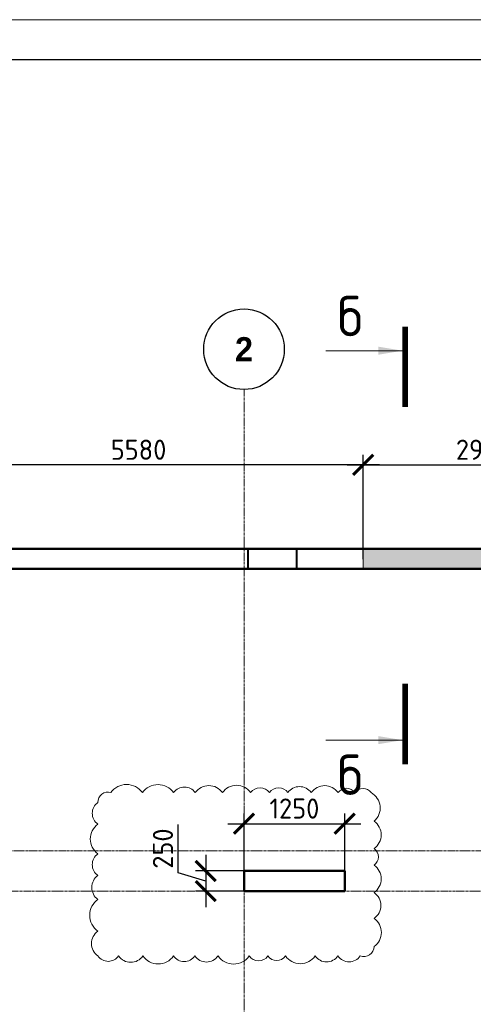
# Model space of a CAD drawing. Header units: millimetres. Extents: x 376598 to 1249954, y -318491 to -22134.
# Tile 30 of 256: x 452466 to 458099, y -121615 to -109390. Entities that reach past the tile are written whole.
import ezdxf

# ---------------------------------------------------------------- set-up
doc = ezdxf.new("R2010")
doc.units = ezdxf.units.MM
doc.linetypes.add('______5', pattern=[1100, 800, -100, 100, -100])
doc.linetypes.add('осевая', pattern=[50.8, 31.75, -6.35, 6.35, -6.35])
for name, color, linetype, lineweight in [('Конструкции 0.5', 5, 'Continuous', 50), ('Оси', 40, '______5', 18), ('РАЗМЕРЫ', 1, 'Continuous', 9), ('ТОНКИЕ', 7, 'Continuous', 9), ('Узлы', 7, 'Continuous', 0)]:
    doc.layers.add(name, color=color, linetype=linetype, lineweight=lineweight)
doc.layers.add('ТОЛСТЫЕ_ОСНОВНЫЕ', color=6, linetype='Continuous')
doc.styles.add('Century Gothic', font='GOTHIC.TTF')
doc.styles.add('GOST-2.304_Type-B', font='GOST_Common.ttf')
doc.dimstyles.new('СПДС', dxfattribs={"dimscale": 100, "dimtxt": 2.5, "dimasz": 2.5, "dimexe": 1.25, "dimexo": 0, "dimtad": 1, "dimdec": 0, "dimtxsty": 'GOST-2.304_Type-B', "dimblk": 'ARCHTICK', "dimcen": 2.5, "dimdle": 2, "dimadec": 0, "dimazin": 2, "dimtfac": 0.75, "dimtdec": 0, "dimtmove": 1, "dimatfit": 3, "dimfxl": 1, "dimtolj": 1, "dimarcsym": 1})

# ---------------------------------------------------------------- blocks, each defined once
blk = doc.blocks.new('NSY101')
at = {"color": 0, "linetype": 'ByBlock', "lineweight": -2}
blk.add_circle((0, 0), 50, dxfattribs=at)
blk = doc.blocks.new('оси 2.2-2.3')
at = {"layer": 'Оси', "color": 16, "linetype": 'осевая', "lineweight": 0, "transparency": 33554687}
for p, q in [((478554.9, -104267.9), (478554.9, -134893.5)), ((468076.3, -106495.4), (524372.9, -106495.4)), ((468076.3, -109995.4), (524372.9, -109995.4)), ((468653.8, -110495.4), (523696.4, -110495.4))]:
    blk.add_line(p, q, dxfattribs=at)
at = {"layer": 'Оси', "color": 16, "linetype": 'Continuous', "lineweight": 25, "transparency": 33554687, "xscale": 9.999999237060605, "yscale": 9.999999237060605, "zscale": 9.999999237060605}
blk.add_blockref('NSY101', (478554.4, -103767.9), dxfattribs=at)
at = {"layer": 'Оси', "color": 16, "linetype": 'Continuous', "lineweight": 25, "transparency": 33554687, "insert": (478554.4, -103767.9), "char_height": 300, "width": 385, "attachment_point": 5, "style": 'Century Gothic'}
blk.add_mtext('\\A1;{\\fCentury Gothic|i0|b1;\\H300.000000;\\W1.000000;\\C16;2}\\P', dxfattribs=at)
blk = doc.blocks.new('_ArchTick')
at = {"color": 0, "linetype": 'ByBlock', "const_width": 0.15}
blk.add_lwpolyline([(-0.5, -0.5), (0.5, 0.5)], dxfattribs=at)
blk = doc.blocks.new('*D152')
at = {"layer": 'DEFPOINTS', "color": 0, "lineweight": 0, "transparency": 16777216}
for p in [(456502, -119372), (455252, -119998), (456502, -120084)]:
    blk.add_point(p, dxfattribs=at)
at = {"layer": 'РАЗМЕРЫ', "color": 0, "lineweight": -2, "transparency": 16777216}
for p, q in [((455252, -119998), (455252, -119247)), ((456502, -120084), (456502, -119247)), ((455052, -119372), (456702, -119372))]:
    blk.add_line(p, q, dxfattribs=at)
at = {"layer": 'РАЗМЕРЫ', "color": 0, "lineweight": -2, "transparency": 16777216, "xscale": 250, "yscale": 250, "zscale": 250, "rotation": 180}
blk.add_blockref('_ArchTick', (455252, -119372), dxfattribs=at)
at = {"layer": 'РАЗМЕРЫ', "color": 0, "lineweight": -2, "transparency": 16777216, "xscale": 250, "yscale": 250, "zscale": 250}
blk.add_blockref('_ArchTick', (456502, -119372), dxfattribs=at)
at = {"layer": 'РАЗМЕРЫ', "color": 0, "lineweight": 0, "transparency": 16777216, "insert": (455877, -119184), "char_height": 250, "attachment_point": 5, "style": 'GOST-2.304_Type-B'}
blk.add_mtext('\\A1;1250', dxfattribs=at)
blk = doc.blocks.new('*D153')
at = {"layer": 'DEFPOINTS', "color": 0, "lineweight": 0, "transparency": 16777216}
for p in [(455294, -119959), (454776, -120209), (455252, -120209)]:
    blk.add_point(p, dxfattribs=at)
at = {"layer": 'РАЗМЕРЫ', "color": 0, "lineweight": -2, "transparency": 16777216}
for p, q in [((454432, -119981), (454432, -119381)), ((454776, -119759), (454776, -120409)), ((454776, -120084), (454432, -119981)), ((455294, -119959), (454651, -119959)), ((455252, -120209), (454651, -120209))]:
    blk.add_line(p, q, dxfattribs=at)
at = {"layer": 'РАЗМЕРЫ', "color": 0, "lineweight": -2, "transparency": 16777216, "xscale": 250, "yscale": 250, "zscale": 250}
for p, rotation in [((454776, -119959), 90), ((454776, -120209), 270)]:
    blk.add_blockref('_ArchTick', p, dxfattribs=dict(at, rotation=rotation))
at = {"layer": 'РАЗМЕРЫ', "color": 0, "lineweight": 0, "transparency": 16777216, "insert": (454245, -119681), "char_height": 250, "attachment_point": 5, "rotation": 90, "style": 'GOST-2.304_Type-B'}
blk.add_mtext('\\A1;250', dxfattribs=at)
blk = doc.blocks.new('*D382')
at = {"layer": 'DEFPOINTS', "color": 0, "lineweight": 0, "transparency": 16777216}
for p in [(451152, -114917), (456732, -116087), (451152, -116209)]:
    blk.add_point(p, dxfattribs=at)
at = {"layer": 'РАЗМЕРЫ', "color": 0, "lineweight": -2, "transparency": 16777216}
for p, q in [((451152, -116209), (451152, -114792)), ((456732, -116087), (456732, -114792)), ((456932, -114917), (450952, -114917))]:
    blk.add_line(p, q, dxfattribs=at)
at = {"layer": 'РАЗМЕРЫ', "color": 0, "lineweight": -2, "transparency": 16777216, "xscale": 250, "yscale": 250, "zscale": 250, "rotation": 180}
blk.add_blockref('_ArchTick', (451152, -114917), dxfattribs=at)
at = {"layer": 'РАЗМЕРЫ', "color": 0, "lineweight": -2, "transparency": 16777216, "xscale": 250, "yscale": 250, "zscale": 250}
blk.add_blockref('_ArchTick', (456732, -114917), dxfattribs=at)
at = {"layer": 'РАЗМЕРЫ', "color": 0, "lineweight": 0, "transparency": 16777216, "insert": (453942, -114729), "char_height": 250, "attachment_point": 5, "style": 'GOST-2.304_Type-B'}
blk.add_mtext('\\A1;5580', dxfattribs=at)
blk = doc.blocks.new('*U58')
at = {"layer": 'ТОЛСТЫЕ_ОСНОВНЫЕ', "color": 6}
blk.add_lwpolyline([(20, 5), (1256, 5), (1256, 589), (20, 589)], close=True, dxfattribs=at)
at = {"layer": 'ТОНКИЕ'}
blk.add_lwpolyline([(0, 0), (1261, 0), (1261, 594), (0, 594)], close=True, dxfattribs=at)
blk = doc.blocks.new('*D722')
at = {"layer": 'DEFPOINTS', "color": 0, "lineweight": 0, "transparency": 16777216}
for p in [(459702, -114917), (459702, -115500), (456732, -116087)]:
    blk.add_point(p, dxfattribs=at)
at = {"layer": 'РАЗМЕРЫ', "color": 0, "lineweight": -2, "transparency": 16777216}
for p, q in [((456732, -116087), (456732, -114792)), ((459702, -115500), (459702, -114792)), ((456532, -114917), (459902, -114917))]:
    blk.add_line(p, q, dxfattribs=at)
at = {"layer": 'РАЗМЕРЫ', "color": 0, "lineweight": -2, "transparency": 16777216, "xscale": 250, "yscale": 250, "zscale": 250, "rotation": 180}
blk.add_blockref('_ArchTick', (456732, -114917), dxfattribs=at)
at = {"layer": 'РАЗМЕРЫ', "color": 0, "lineweight": -2, "transparency": 16777216, "xscale": 250, "yscale": 250, "zscale": 250}
blk.add_blockref('_ArchTick', (459702, -114917), dxfattribs=at)
at = {"layer": 'РАЗМЕРЫ', "color": 0, "lineweight": 0, "transparency": 16777216, "insert": (458217, -114729), "char_height": 250, "attachment_point": 5, "style": 'GOST-2.304_Type-B'}
blk.add_mtext('\\A1;2970', dxfattribs=at)

msp = doc.modelspace()

# ---------------------------------------------------------------- hatches: boundary and pattern name
at = {"layer": 'РАЗМЕРЫ', "transparency": 33554648}
h = msp.add_hatch(dxfattribs=at)
h.set_pattern_fill('ANGLE', color=1)
h.set_pattern_definition([(0, (3674.086, 44284.891), (0, 6.985), [5.08, -1.905]), (90, (3674.086, 44284.891), (-6.985, 4e-16), [5.08, -1.905])])
h.paths.add_polyline_path([(456732.3, -115964.3), (459902.1, -115964.3), (459902.1, -116208.7), (456732.3, -116208.7)])

# ---------------------------------------------------------------- linework, layer by layer
at = {"layer": 'DEFPOINTS', "color": 240, "lineweight": 40, "true_color": 0xed1f24, "elevation": 3100}
msp.add_lwpolyline([(455301.8, -115958.7), (455901.8, -115958.7), (455901.8, -116208.7), (455301.8, -116208.7)], close=True, dxfattribs=at)
at = {"layer": 'Конструкции 0.5', "color": 3}
for p, q in [((497952, -115958.7, 3100), (450827, -115958.7, 3100)), ((451152, -116208.7, 3100), (477951.8, -116208.7, 3100))]:
    msp.add_line(p, q, dxfattribs=at)
at = {"layer": 'Конструкции 0.5'}
for p, q in [((456501.8, -119958.7, 3100), (455252, -119958.7, 3100)), ((455252, -119958.7, 3100), (455252, -120208.7, 3100)), ((456501.8, -120208.7, 3100), (456501.8, -119958.7, 3100)), ((455252, -120208.7, 3100), (456501.8, -120208.7, 3100))]:
    msp.add_line(p, q, dxfattribs=at)
at = {"layer": 'РАЗМЕРЫ', "color": 4, "elevation": 3100}
msp.add_lwpolyline([(456732.3, -115964.3), (459902.1, -115964.3), (459902.1, -116208.7), (456732.3, -116208.7)], close=True, dxfattribs=at)
at = {"layer": 'РАЗМЕРЫ', "color": 240, "lineweight": 0, "true_color": 0xed1f24}
msp.add_lwpolyline([(453437.9, -121014.5, 0.5205671), (453694.4, -121014.5, 0.5205671), (453996.7, -121014.5, 0.5205671), (454375.5, -121014.5, 0.5205671), (454640.2, -121014.5, 0.5205671), (454928.9, -121014.5, 0.5205671), (455316.2, -121014.5, 0.5205671), (455548.4, -121014.5, 0.5205671), (455766.5, -121014.5, 0.5205671), (456135.2, -121014.5, 0.5205671), (456417.5, -121014.5, 0.5205671), (456694.5, -121014.5, 0.5205671), (456867, -120897, 0.5205671), (456867, -120549.4, 0.5205671), (456867, -120226.3, 0.5205671), (456867, -119888, 0.5205671), (456867, -119681, 0.5205671), (456867, -119342.6, 0.5205671), (456830.5, -118986.8, 0.5205671), (456627.9, -118986.8, 0.5205671), (456420.9, -118986.8, 0.5205671), (456086.5, -118986.8, 0.5205671), (455796, -118986.8, 0.5205671), (455567.7, -118986.8, 0.5205671), (455334, -118986.8, 0.5205671), (454984.2, -118986.8, 0.5205671), (454647, -118986.8, 0.5205671), (454377.7, -118986.8, 0.5205671), (453989.6, -118986.8, 0.5205671), (453597.4, -118986.8, 0.5205671), (453437.9, -119107.3, 0.5205671), (453437.9, -119378.8, 0.5205671), (453437.9, -119745.5, 0.5205671), (453437.9, -120015.9, 0.5205671), (453437.9, -120311.9, 0.5205671), (453437.9, -120706, 0.5205671)], format="xyb", close=True, dxfattribs=at)
at = {"layer": 'Узлы', "color": 1, "linetype": 'Continuous', "lineweight": 0}
for p, q in [((457218.9, -113499.4, 3100), (456268.9, -113499.4, 3100)), ((457218.9, -118334.6, 3100), (456268.9, -118334.6, 3100))]:
    msp.add_line(p, q, dxfattribs=at)
at = {"layer": 'Узлы', "color": 1, "linetype": 'Continuous', "lineweight": 0, "const_width": 70, "elevation": 3100}
for points in [[(457253.9, -113199.4), (457253.9, -114199.4)], [(457253.9, -118634.6), (457253.9, -117634.6)]]:
    msp.add_lwpolyline(points, dxfattribs=at)
at = {"layer": 'Узлы', "color": 1, "linetype": 'Continuous', "lineweight": 0}
for points in [[(457218.9, -113499.4, 3100), (456918.4, -113549.7, 3100), (456918.4, -113449.2, 3100)], [(457218.9, -118334.6, 3100), (456918.4, -118384.9, 3100), (456918.4, -118284.3, 3100)]]:
    msp.add_solid(points, dxfattribs=at)

# ---------------------------------------------------------------- block references
at = {"xscale": 100, "yscale": 100, "zscale": 100}
msp.add_blockref('*U58', (439112.8, -168789.7, 3100), dxfattribs=at)
at = {"layer": 'РАЗМЕРЫ', "color": 1}
msp.add_blockref('оси 2.2-2.3', (-23302.9, -9713.4, 3100), dxfattribs=at)

# ---------------------------------------------------------------- texts
at = {"layer": 'Узлы', "color": 1, "linetype": 'Continuous', "lineweight": 0, "char_height": 500, "attachment_point": 5, "style": 'GOST-2.304_Type-B'}
for insert in [(456568.9, -113069.4, 3100), (456568.9, -118764.6, 3100)]:
    msp.add_mtext_dynamic_manual_height_columns('б', width=723.88, gutter_width=25, heights=[0], dxfattribs=dict(at, insert=insert))

# ---------------------------------------------------------------- dimensions: what is measured, and where the dimension line sits
at = {"layer": 'РАЗМЕРЫ', "color": 1, "lineweight": 0}
for base, p1, p2, picture, middle in [((451152, -114916.8, 3100), (456732.3, -116086.5, 3100), (451152, -116208.7, 3100), '*D382', (453942.2, -114729.3, 3100)), ((459702, -114916.8, 3100), (456732.3, -116086.5, 3100), (459702, -115500.3, 3100), '*D722', (458217.2, -114729.3, 3100)), ((456501.8, -119372, 3100), (455252.1, -119998.4, 3100), (456501.8, -120083.7, 3100), '*D152', (455876.9, -119184.5, 3100))]:
    dim = msp.add_linear_dim(base=base, p1=p1, p2=p2, dimstyle='СПДС', dxfattribs=at)
    dim.commit()
    dim.dimension.update_dxf_attribs({"geometry": picture, "text_midpoint": middle})
dim = msp.add_linear_dim(base=(454776, -120208.7, 3100), p1=(455294.4, -119958.7, 3100), p2=(455252.1, -120208.7, 3100), angle=90, dimstyle='СПДС', dxfattribs=at)
dim.commit()
dim.dimension.update_dxf_attribs({"geometry": '*D153', "text_midpoint": (454244.7, -119918.1, 3100)})

doc.saveas('drawing.dxf')
